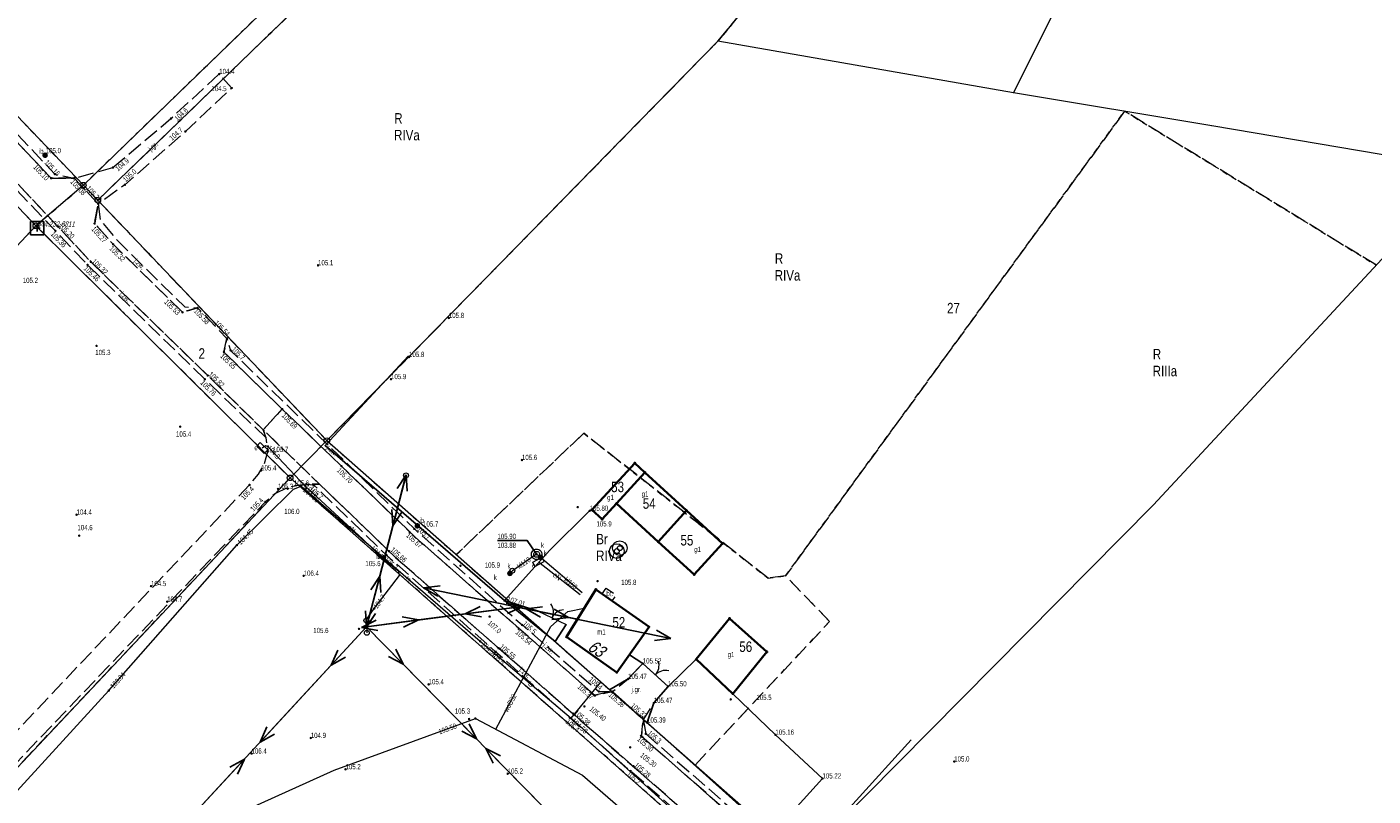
# Model space of a CAD drawing. Header units: inches. Extents: x 6497603 to 6502483, y 5925790 to 5934357.
# Tile 57 of 256: x 6499663 to 6499855, y 5927045 to 5927156. Entities that reach past the tile are written whole.
import ezdxf
from ezdxf.enums import TextEntityAlignment as Align

# ---------------------------------------------------------------- set-up
doc = ezdxf.new("R2010")
doc.units = ezdxf.units.IN
doc.header["$MEASUREMENT"] = 0
for name, pattern in [('2.25_0.75', [3, 2.25, -0.75]), ('219-1000', [0, 0]), ('egkk-1000', [3, 2.25, -0.75]), ('egug-1000', [1.5, 0.75, -0.75]), ('otob_1000', [0, 0]), ('suep_nn_1000', [0, 0]), ('supp_1000', [1.25, 0.625, -0.625])]:
    doc.linetypes.add(name, pattern=pattern)
for name, color, linetype in [('202-punkt graniczny', 7, 'Continuous'), ('203-punkt graniczny', 7, 'Continuous'), ('209-oznaczenie konturu klasyfikacyjnego', 7, 'Continuous'), ('210-oznaczenie konturu użytku gruntowego', 7, 'Continuous'), ('211-numer działki ewidencyjnej', 7, 'Continuous'), ('217-kontur klasyfikacyjny', 7, 'Continuous'), ('218-kontur użytku gruntowego', 7, 'Continuous'), ('219-działka ewidencyjna', 7, 'Continuous'), ('238-Punkt adresowy budynku', 7, 'Continuous'), ('312-budynek ewidencyjny', 7, 'Continuous'), ('312-oznaczenie budynku ewidencyjnego', 7, 'Continuous'), ('312-oznaczenie budynku ewidencyjnego-Atr117', 7, 'Continuous'), ('brama', 7, 'Continuous'), ('inna budowla', 7, 'Continuous'), ('inna budowla-Atr17', 7, 'Continuous'), ('jezdnia', 7, 'Continuous'), ('jezdnia-Atr17', 7, 'Continuous'), ('kanalizacyjne urządzenie techniczne', 7, 'Continuous'), ('kanalizacyjne urządzenie techniczne-Atr17', 7, 'Continuous'), ('komora podziemna', 7, 'Continuous'), ('obszar utwardzony', 7, 'Continuous'), ('obszar utwardzony-Atr17', 7, 'Continuous'), ('obudowa ochronna przewodu', 7, 'Continuous'), ('ogrodzenie trwałe', 7, 'Continuous'), ('pikieta naturalna', 7, 'Continuous'), ('pikieta naturalna-Atr2', 7, 'Continuous'), ('pikieta sztuczna', 7, 'Continuous'), ('pikieta sztuczna-Atr2', 7, 'Continuous'), ('przewód elektroenergetyczny niskiego napięcia', 7, 'Continuous'), ('przewód elektroenergetyczny podziemny', 7, 'Continuous'), ('przewód elektroenergetyczny podziemny-Atr1', 7, 'Continuous'), ('przewód kanalizacyjny', 7, 'Continuous'), ('przewód kanalizacyjny-Atr1', 7, 'Continuous'), ('przewód telekomunikacyjny podziemny', 7, 'Continuous'), ('przewód telekomunikacyjny podziemny-Atr1', 7, 'Continuous'), ('przewód wodociągowy', 7, 'Continuous'), ('przewód wodociągowy-Atr1', 7, 'Continuous'), ('Punkt budynku', 7, 'Continuous'), ('rzędna', 7, 'Continuous'), ('rzędna-Atr2', 7, 'Continuous'), ('rzędna-Atr3', 7, 'Continuous'), ('studnia kanalizacyjna', 7, 'Continuous'), ('studnia kanalizacyjna-Atr17', 7, 'Continuous'), ('studnia zwykła', 7, 'Continuous'), ('szafa elektroenergetyczna lub kontener', 7, 'Continuous'), ('szafa elektroenergetyczna lub kontener-Atr17', 7, 'Continuous'), ('Szczegółowa osnowa geodezyjna pozioma', 7, 'Continuous'), ('Szczegółowa osnowa geodezyjna pozioma-Atr103', 7, 'Continuous'), ('słup przewodów napowietrznych', 7, 'Continuous'), ('właz do komory lub kanału', 7, 'Continuous'), ('właz do komory lub kanału-Atr17', 7, 'Continuous')]:
    doc.layers.add(name, color=color, linetype=linetype)
doc.styles.get("Standard").update_dxf_attribs({"font": 'arial.ttf'})
doc.linetypes.add('902-1000', pattern='A,5,0,[1,ksztalty.shx,S=1,R=0,X=0,Y=0],5', length=10)

# ---------------------------------------------------------------- blocks, each defined once
blk = doc.blocks.new('203')
at = {"linetype": 'Continuous', "lineweight": 0}
h = blk.add_hatch(color=0, dxfattribs=at)
edge = h.paths.add_edge_path()
edge.add_arc((0, 0), 0.09, 0, 360)
blk = doc.blocks.new('202')
at = {"color": 0, "linetype": 'Continuous', "lineweight": 0}
blk.add_circle((0, 0), 0.4, dxfattribs=at)
blk = doc.blocks.new('PUNKTBUD')
at = {"color": 0}
blk.add_circle((0, 0), 0.09, dxfattribs=at)
blk = doc.blocks.new('OSSP')
at = {"color": 0}
for p, q in [((-0.939, 0.938), (-0.939, -0.938)), ((-0.939, 0.938), (-0.939, -0.938)), ((0.936, 0.938), (-0.939, 0.938)), ((0.936, 0.938), (-0.939, 0.938)), ((0.45, 0), (-0.45, 0)), ((0.45, 0), (-0.45, 0)), ((0, -0.45), (0, 0.45)), ((0, -0.45), (0, 0.45)), ((0.936, -0.938), (0.936, 0.938)), ((0.936, -0.938), (0.936, 0.938)), ((-0.939, -0.938), (0.936, -0.938)), ((-0.939, -0.938), (0.936, -0.938))]:
    blk.add_line(p, q, dxfattribs=at)
blk = doc.blocks.new('PW01')
at = {"linetype": 'Continuous', "lineweight": 13}
h = blk.add_hatch(color=0, dxfattribs=at)
edge = h.paths.add_edge_path()
edge.add_arc((0, 0), 0.18, 0, 360)
blk = doc.blocks.new('US18')
at = {"color": 0, "linetype": 'Continuous', "lineweight": 13}
for p, q in [((-0.75, -0.35), (-0.75, 0.35)), ((-0.75, 0.35), (0.75, 0.35)), ((0.75, -0.35), (0.75, 0.35)), ((-0.75, -0.35), (0.75, -0.35))]:
    blk.add_line(p, q, dxfattribs=at)
blk = doc.blocks.new('US25')
at = {"linetype": 'Continuous', "lineweight": 13}
h = blk.add_hatch(color=0, dxfattribs=at)
edge = h.paths.add_edge_path()
edge.add_arc((0, 0), 0.4, 0, 360)
blk = doc.blocks.new('US13')
at = {"color": 0, "linetype": 'Continuous', "lineweight": 13}
for radius in [1.05, 0.35]:
    blk.add_circle((0, 0), radius, dxfattribs=at)
blk = doc.blocks.new('US15')
at = {"color": 0, "linetype": 'Continuous', "lineweight": 13}
blk.add_circle((0, 0), 0.35, dxfattribs=at)
blk = doc.blocks.new('OK02')
at = {"color": 0, "linetype": 'Continuous', "lineweight": 0}
for centre, start, end in [((-2, 0), 0, 60), ((2, 0), 120, 180)]:
    blk.add_arc(centre, 2, start, end, dxfattribs=at)
blk = doc.blocks.new('SM05')
at = {"color": 0, "linetype": 'Continuous', "lineweight": 13}
blk.add_circle((0, 0), 0.35, dxfattribs=at)
blk = doc.blocks.new('SUEP1')
at = {"color": 0, "linetype": 'Continuous'}
for p, q in [((0, 0), (7.5, 0)), ((7.5, 0), (5.25, 0.75)), ((7.5, 0), (5.25, -0.75)), ((7.5, 0), (22.5, 0)), ((22.5, 0), (20.25, 0.75)), ((22.5, 0), (20.25, -0.75))]:
    blk.add_line(p, q, dxfattribs=at)

msp = doc.modelspace()

# ---------------------------------------------------------------- linework, layer by layer
at = {"layer": '217-kontur klasyfikacyjny', "color": 3, "linetype": 'egkk-1000', "lineweight": 18, "flags": 128}
for points in [[(6499820.51, 5927273.91), (6499672.67, 5927130.82)], [(6499761.52, 5927153.61), (6499854.94, 5927267.76)], [(6499705.49, 5927096.38), (6499761.52, 5927153.61)], [(6499819.81, 5927143.59), (6499771.23, 5927077.01)], [(6499855.88, 5927121.52), (6499819.81, 5927143.59)], [(6499672.67, 5927130.82), (6499705.49, 5927096.38)], [(6499663.8, 5927127.17), (6499619.32, 5927079.69)], [(6499700.23, 5927091.05), (6499663.8, 5927127.17)], [(6499705.49, 5927096.38), (6499724.04, 5927080.04)], [(6499742.31, 5927097.44), (6499724.04, 5927080.04)], [(6499768.72, 5927076.67), (6499742.31, 5927097.44)], [(6499622.76, 5927008.8), (6499700.23, 5927091.05)], [(6499803.07, 5927000.21), (6499700.23, 5927091.05)], [(6499724.04, 5927080.04), (6499758.27, 5927049.89)], [(6499771.23, 5927077.01), (6499768.72, 5927076.67)], [(6499777.54, 5927070.46), (6499771.23, 5927077.01)], [(6499758.27, 5927049.89), (6499777.54, 5927070.46)], [(6499758.27, 5927049.89), (6499773.66, 5927036.34)]]:
    msp.add_lwpolyline(points, dxfattribs=at)
at = {"layer": '218-kontur użytku gruntowego', "color": 3, "linetype": 'egug-1000', "lineweight": 18, "flags": 128}
for points in [[(6499670.6, 5927132.99), (6499819.85, 5927277.5)], [(6499820.51, 5927273.91), (6499672.67, 5927130.82)], [(6499854.94, 5927267.76), (6499761.52, 5927153.61)], [(6499563.49, 5927244.94), (6499670.6, 5927132.99)], [(6499663.8, 5927127.17), (6499557.76, 5927239.43)], [(6499761.52, 5927153.61), (6499705.49, 5927096.38)], [(6499771.23, 5927077.01), (6499819.81, 5927143.59)], [(6499819.81, 5927143.59), (6499855.88, 5927121.52)], [(6499663.8, 5927127.17), (6499670.6, 5927132.99)], [(6499672.67, 5927130.82), (6499705.49, 5927096.38)], [(6499619.32, 5927079.69), (6499663.8, 5927127.17)], [(6499700.23, 5927091.05), (6499663.8, 5927127.17)], [(6499700.23, 5927091.05), (6499705.49, 5927096.38)], [(6499705.49, 5927096.38), (6499724.04, 5927080.04)], [(6499724.04, 5927080.04), (6499742.31, 5927097.44)], [(6499742.31, 5927097.44), (6499768.72, 5927076.67)], [(6499622.76, 5927008.8), (6499700.23, 5927091.05)], [(6499803.07, 5927000.21), (6499700.23, 5927091.05)], [(6499724.04, 5927080.04), (6499758.27, 5927049.89)], [(6499768.72, 5927076.67), (6499771.23, 5927077.01)], [(6499777.54, 5927070.46), (6499771.23, 5927077.01)], [(6499758.27, 5927049.89), (6499777.54, 5927070.46)], [(6499758.27, 5927049.89), (6499773.66, 5927036.34)]]:
    msp.add_lwpolyline(points, dxfattribs=at)
at = {"layer": '219-działka ewidencyjna', "color": 3, "linetype": '219-1000', "lineweight": 18, "flags": 128}
for points in [[(6499819.85, 5927277.5), (6499670.6, 5927132.99)], [(6499820.51, 5927273.91), (6499672.67, 5927130.82)], [(6499854.94, 5927267.76), (6499761.52, 5927153.61)], [(6499862.91, 5927264.63), (6499803.9, 5927146.23)], [(6499563.49, 5927244.94), (6499670.6, 5927132.99)], [(6499557.76, 5927239.43), (6499663.8, 5927127.17)], [(6499761.52, 5927153.61), (6499705.49, 5927096.38)], [(6499803.9, 5927146.23), (6499761.52, 5927153.61)], [(6499832.32, 5927141.5), (6499803.9, 5927146.23)], [(6499868.72, 5927135.33), (6499832.32, 5927141.5)], [(6499868.72, 5927135.33), (6499823.91, 5927087.15)], [(6499670.6, 5927132.99), (6499663.8, 5927127.17)], [(6499670.6, 5927132.99), (6499672.67, 5927130.82)], [(6499705.49, 5927096.38), (6499672.67, 5927130.82)], [(6499619.32, 5927079.69), (6499663.8, 5927127.17)], [(6499663.8, 5927127.17), (6499700.23, 5927091.05)], [(6499705.49, 5927096.38), (6499700.23, 5927091.05)], [(6499705.49, 5927096.38), (6499773.66, 5927036.34)], [(6499622.76, 5927008.8), (6499700.23, 5927091.05)], [(6499816.86, 5926988.03), (6499700.23, 5927091.05)], [(6499823.91, 5927087.15), (6499773.66, 5927036.34)]]:
    msp.add_lwpolyline(points, dxfattribs=at)
at = {"layer": '312-budynek ewidencyjny', "color": 7, "linetype": 'Continuous', "lineweight": 35, "flags": 128}
for points in [[(6499743.45, 5927086.46), (6499749.61, 5927093.17)], [(6499749.61, 5927093.17), (6499751.08, 5927091.82)], [(6499751.08, 5927091.82), (6499746.99, 5927087.35)], [(6499746.99, 5927087.35), (6499751.08, 5927091.82)], [(6499751.08, 5927091.82), (6499757.05, 5927086.35)], [(6499744.93, 5927085.11), (6499743.45, 5927086.46)], [(6499746.99, 5927087.35), (6499744.93, 5927085.11)], [(6499752.97, 5927081.89), (6499746.99, 5927087.35)], [(6499757.05, 5927086.35), (6499752.97, 5927081.89)], [(6499752.97, 5927081.89), (6499757.05, 5927086.35)], [(6499757.05, 5927086.35), (6499762.2, 5927081.64)], [(6499758.12, 5927077.17), (6499752.97, 5927081.89)], [(6499762.2, 5927081.64), (6499758.12, 5927077.17)], [(6499739.84, 5927068.24), (6499744.05, 5927075.06)], [(6499744.05, 5927075.06), (6499751.66, 5927069.69)], [(6499751.66, 5927069.69), (6499747.05, 5927063.15)], [(6499758.43, 5927065.04), (6499763.2, 5927070.9)], [(6499763.2, 5927070.9), (6499768.55, 5927066.1)], [(6499747.05, 5927063.15), (6499739.84, 5927068.24)], [(6499768.55, 5927066.1), (6499763.66, 5927060.1)], [(6499763.66, 5927060.1), (6499758.43, 5927065.04)]]:
    msp.add_lwpolyline(points, dxfattribs=at)
at = {"layer": 'brama', "color": 7, "linetype": 'otob_1000', "lineweight": 18, "flags": 128}
for points in [[(6499735.75, 5927071.92), (6499739.79, 5927070.04)], [(6499750.77, 5927064.44), (6499754.38, 5927061.16)]]:
    msp.add_lwpolyline(points, dxfattribs=at)
at = {"layer": 'jezdnia', "color": 7, "linetype": '2.25_0.75', "lineweight": 18, "flags": 128}
for points in [[(6499669.3, 5927133.99), (6499665.99, 5927133.98), (6499653.09, 5927147.62), (6499648.74, 5927153.67), (6499630.64, 5927172.57), (6499625.29, 5927176.86), (6499554.92, 5927251.5), (6499555.28, 5927256.11), (6499551.47, 5927259.92), (6499547.23, 5927259.47), (6499451.53, 5927360.44), (6499382.05, 5927434.22), (6499377.11, 5927440.56), (6499359.19, 5927459.19), (6499351.54, 5927465.57), (6499314.48, 5927503.64), (6499315.13, 5927508.87), (6499312.11, 5927512.66), (6499306.67, 5927511.57), (6499301.99, 5927516.24), (6499273.13, 5927543.01), (6499247.64, 5927566.21), (6499248.08, 5927566.78), (6499273.57, 5927543.48), (6499302.44, 5927516.72), (6499307.05, 5927512.18), (6499312.11, 5927513.28), (6499315.58, 5927509.14), (6499315.28, 5927504.25), (6499352.32, 5927466), (6499359.88, 5927459.61), (6499377.62, 5927441.09), (6499382.64, 5927434.26), (6499452.16, 5927360.98), (6499547.6, 5927260.13), (6499551.73, 5927260.46), (6499555.73, 5927256.66), (6499555.43, 5927251.73), (6499625.8, 5927177.46), (6499631.08, 5927173.11), (6499649.13, 5927154.27), (6499653.7, 5927148.16), (6499666.53, 5927134.57)], [(6499699.11, 5927100.89), (6499696.37, 5927097.93), (6499688.42, 5927105.71), (6499671.68, 5927121.99), (6499666.96, 5927127.07), (6499650.7, 5927144.25), (6499622.52, 5927173.99), (6499547.32, 5927253.56), (6499543.15, 5927253.18), (6499539.34, 5927256.99), (6499540.53, 5927260.72), (6499449.2, 5927357.08), (6499375.02, 5927435.89), (6499348.92, 5927462.52), (6499310.47, 5927502.04), (6499305.75, 5927502.84), (6499298.78, 5927509.36), (6499299.1, 5927513.43), (6499270.66, 5927539.76), (6499244.93, 5927563.3), (6499246.27, 5927564.73), (6499247.64, 5927566.21), (6499273.13, 5927543.01), (6499301.99, 5927516.24), (6499306.67, 5927511.57), (6499312.11, 5927512.66), (6499315.13, 5927508.87), (6499314.48, 5927503.64), (6499351.54, 5927465.57), (6499359.19, 5927459.19), (6499377.11, 5927440.56), (6499382.05, 5927434.22), (6499451.53, 5927360.44), (6499547.23, 5927259.47), (6499551.47, 5927259.92), (6499555.28, 5927256.11), (6499554.92, 5927251.5), (6499625.29, 5927176.86), (6499630.64, 5927172.57), (6499648.74, 5927153.67), (6499653.09, 5927147.62), (6499665.99, 5927133.98), (6499669.3, 5927133.99), (6499672.73, 5927130.31), (6499672.21, 5927127.49), (6499674.87, 5927124.51), (6499684.81, 5927114.76), (6499686.96, 5927115.41), (6499691.18, 5927111.02), (6499690.75, 5927109.07)], [(6499688.01, 5927105.18), (6499671.2, 5927121.57), (6499666.59, 5927126.45), (6499622.29, 5927173.19), (6499546.93, 5927252.85), (6499542.94, 5927252.54), (6499538.75, 5927256.73), (6499539.47, 5927260.5), (6499448.66, 5927356.52), (6499374.53, 5927435.36), (6499348.43, 5927461.94), (6499309.99, 5927501.59), (6499305.76, 5927502.3), (6499298.18, 5927509.42), (6499298.4, 5927513.02), (6499270.29, 5927539.18), (6499244.47, 5927562.65), (6499244.93, 5927563.3), (6499270.66, 5927539.76), (6499299.1, 5927513.43), (6499298.78, 5927509.36), (6499305.75, 5927502.84), (6499310.47, 5927502.04), (6499348.92, 5927462.52), (6499375.02, 5927435.89), (6499449.2, 5927357.08), (6499540.53, 5927260.72), (6499539.34, 5927256.99), (6499543.15, 5927253.18), (6499547.32, 5927253.56), (6499622.52, 5927173.99), (6499650.7, 5927144.25), (6499666.96, 5927127.07), (6499671.68, 5927121.99), (6499688.42, 5927105.71), (6499696.37, 5927097.93), (6499696.81, 5927096.76)], [(6499674.83, 5927135.51), (6499683.16, 5927142.54), (6499690.07, 5927148.91), (6499691.86, 5927146.9), (6499685.23, 5927140.68), (6499676.56, 5927133.05), (6499672.73, 5927130.31), (6499669.3, 5927133.99)], [(6499672.73, 5927130.31), (6499673.02, 5927127.98), (6499675.52, 5927125), (6499685.13, 5927115.57), (6499686.96, 5927115.41), (6499684.81, 5927114.76), (6499674.87, 5927124.51), (6499672.21, 5927127.49)], [(6499690.75, 5927109.07), (6499691.18, 5927111.02), (6499691.7, 5927109.31), (6499718.03, 5927083.73), (6499733.48, 5927069.96), (6499744.46, 5927060.44), (6499746.42, 5927060.42), (6499743.88, 5927059.9), (6499718.16, 5927082.54), (6499707.59, 5927092.72), (6499699.11, 5927100.89)], [(6499696.37, 5927097.93), (6499699.11, 5927100.89), (6499707.59, 5927092.72), (6499718.16, 5927082.54), (6499743.88, 5927059.9), (6499746.42, 5927060.42), (6499750.85, 5927056.45), (6499750.56, 5927054.04), (6499765.59, 5927040.83), (6499772.53, 5927034.67), (6499793.54, 5927016.13), (6499795.27, 5927016.53), (6499798.85, 5927013.02), (6499798.44, 5927011.55), (6499809.05, 5927001.22), (6499816, 5926994.41), (6499818.76, 5926991.66), (6499832.64, 5926978.03), (6499837.94, 5926972.92), (6499846.75, 5926964.13), (6499853.26, 5926957.44), (6499858.4, 5926952.16), (6499864.56, 5926945.83), (6499874.4, 5926935.7), (6499901, 5926907.21), (6499908.28, 5926899.39), (6499913.4, 5926893.8), (6499927.34, 5926878.2), (6499953.52, 5926849.7), (6499980.32, 5926820.31), (6499988.89, 5926811.03), (6499994.78, 5926804.65), (6500006.89, 5926791.45), (6500033.54, 5926762.34), (6500047.08, 5926747.49), (6500053.02, 5926741.14), (6500059.07, 5926734.43), (6500057.54, 5926732.97), (6500056.17, 5926731.62), (6500030.53, 5926759.7), (6500003.76, 5926788.93), (6499992.03, 5926801.54), (6499986.19, 5926807.95), (6499977.4, 5926817.56), (6499950.45, 5926847.02), (6499924.38, 5926875.53), (6499916.38, 5926884.39), (6499906.44, 5926895.26), (6499898.16, 5926904.4), (6499871.43, 5926933.04), (6499843.92, 5926961.34), (6499816.07, 5926988.71), (6499792.62, 5927011.49), (6499769.5, 5927031.99), (6499767.32, 5927031.91), (6499762.94, 5927036.26), (6499762.83, 5927037.91), (6499747.76, 5927051.12), (6499741.06, 5927056.98), (6499715.35, 5927079.63), (6499704.45, 5927090.13)], [(6499594.03, 5926968.7), (6499608.23, 5926993.94), (6499613.41, 5927002.04), (6499621.69, 5927012.54), (6499628.91, 5927020.73), (6499658.69, 5927052.27), (6499694.42, 5927090.04), (6499695.69, 5927091.56), (6499696.52, 5927093.01), (6499697.02, 5927094.8), (6499696.81, 5927096.76), (6499696.37, 5927097.93), (6499704.45, 5927090.13), (6499702.54, 5927090.13), (6499699.95, 5927089.7), (6499698.13, 5927088.81), (6499696.7, 5927087.61), (6499661, 5927050.2), (6499630.74, 5927018.76), (6499623.79, 5927010.65), (6499615.99, 5927000.19), (6499611.02, 5926992.4), (6499596.89, 5926966.68), (6499595.17, 5926963.14), (6499590.87, 5926956.04), (6499575.19, 5926930.08), (6499557.91, 5926897.66), (6499540.5, 5926864.11), (6499522.86, 5926829.88), (6499504.38, 5926794.53), (6499497.13, 5926781.9), (6499486.68, 5926762.57), (6499470.04, 5926728.71), (6499451.61, 5926693.91), (6499434.24, 5926660.55), (6499433.39, 5926658.93), (6499431.73, 5926655.84), (6499416.3, 5926625.21), (6499397.09, 5926589.53), (6499378.41, 5926553.68), (6499360.52, 5926518.54), (6499343.42, 5926486.51), (6499324.35, 5926453.27), (6499305.79, 5926421.82), (6499289.18, 5926391.25), (6499285.67, 5926384.56), (6499285.25, 5926381.1), (6499285.74, 5926379.01), (6499286.56, 5926377.39), (6499288.53, 5926375.93), (6499289.57, 5926374.85), (6499272.96, 5926374.41), (6499273.92, 5926374.76), (6499276.08, 5926375.76), (6499277.62, 5926377.1), (6499278.75, 5926378.57), (6499282.19, 5926385.71), (6499303.36, 5926423.18), (6499322, 5926454.56), (6499322.53, 5926455.52), (6499326.43, 5926462.52), (6499337.21, 5926481.97), (6499339.91, 5926486.81), (6499340.48, 5926487.84), (6499346.96, 5926500.28), (6499350.25, 5926506.59), (6499357.34, 5926520.19), (6499365.04, 5926534.01), (6499367.84, 5926539.94), (6499375.48, 5926555.45), (6499394.05, 5926591.24), (6499407.27, 5926615.69), (6499411.12, 5926622.8), (6499413.34, 5926626.91), (6499431.25, 5926661.81), (6499448.95, 5926695.56), (6499466.94, 5926730.26), (6499483.97, 5926764.32), (6499493.97, 5926782.93), (6499502.02, 5926796.26), (6499505.18, 5926802.4), (6499507.13, 5926806.18), (6499519.9, 5926831), (6499536.73, 5926863.66), (6499537.71, 5926865.65), (6499541.71, 5926873.24), (6499555.39, 5926899.21), (6499563.48, 5926914.1), (6499567.48, 5926921.45), (6499572.99, 5926931.59)], [(6499762.17, 5927037.48), (6499749.02, 5927049.03), (6499740.32, 5927056.65), (6499729.68, 5927066.13), (6499714.06, 5927079.95), (6499703.68, 5927089.97), (6499702.54, 5927090.13), (6499704.45, 5927090.13), (6499715.35, 5927079.63), (6499741.06, 5927056.98), (6499747.76, 5927051.12), (6499762.83, 5927037.91), (6499762.94, 5927036.26)], [(6499748.67, 5927062.23), (6499750.77, 5927064.44), (6499754.38, 5927061.16), (6499752.34, 5927058.78), (6499750.85, 5927056.45), (6499746.42, 5927060.42)], [(6499751.19, 5927054.37), (6499774.46, 5927034), (6499793.79, 5927016.92), (6499795.27, 5927016.53), (6499793.54, 5927016.13), (6499772.53, 5927034.67), (6499765.59, 5927040.83), (6499750.56, 5927054.04), (6499750.85, 5927056.45)]]:
    msp.add_lwpolyline(points, close=True, dxfattribs=at)
at = {"layer": 'komora podziemna', "color": 34, "linetype": 'Continuous', "lineweight": 18, "flags": 128}
msp.add_lwpolyline([(6499735, 5927079.58), (6499734.9, 5927079.71), (6499734.84, 5927079.85), (6499734.8, 5927080.01), (6499734.8, 5927080.16), (6499734.84, 5927080.32), (6499734.9, 5927080.46), (6499734.99, 5927080.59), (6499735.11, 5927080.69), (6499735.24, 5927080.77), (6499735.39, 5927080.82), (6499735.55, 5927080.84), (6499735.7, 5927080.82), (6499735.85, 5927080.78), (6499735.99, 5927080.7), (6499736.1, 5927080.6), (6499736.2, 5927080.47), (6499736.26, 5927080.33), (6499736.3, 5927080.17), (6499736.3, 5927080.02), (6499736.26, 5927079.86), (6499736.2, 5927079.72), (6499736.11, 5927079.59), (6499735.99, 5927079.49), (6499735.86, 5927079.41), (6499735.71, 5927079.36), (6499735.55, 5927079.34), (6499735.4, 5927079.36), (6499735.25, 5927079.4), (6499735.11, 5927079.48)], close=True, dxfattribs=at)
at = {"layer": 'obszar utwardzony', "color": 7, "linetype": '2.25_0.75', "lineweight": 18, "flags": 128}
msp.add_lwpolyline([(6499744.96, 5927074.42), (6499745.54, 5927075.23), (6499746.93, 5927074.25), (6499746.35, 5927073.44)], close=True, dxfattribs=at)
at = {"layer": 'obudowa ochronna przewodu', "color": 7, "linetype": 'Continuous', "lineweight": 25, "flags": 128}
for points in [[(6499702.43, 5927089.79), (6499697.05, 5927095.54)], [(6499713.3, 5927079.63), (6499713.99, 5927079.05)]]:
    msp.add_lwpolyline(points, dxfattribs=at)
at = {"layer": 'ogrodzenie trwałe', "color": 7, "linetype": '902-1000', "lineweight": 25, "flags": 128}
for points in [[(6499717.18, 5927108.53), (6499705.25, 5927095.67), (6499730.94, 5927073.46)], [(6499743.15, 5927086.32), (6499737.45, 5927080.66), (6499730.94, 5927073.46), (6499738.2, 5927067.6), (6499746.01, 5927060.65), (6499748.67, 5927062.23), (6499750.77, 5927064.44)], [(6499735.75, 5927071.92), (6499730.94, 5927073.46)], [(6499739.79, 5927070.04), (6499738.2, 5927067.6)], [(6499750.77, 5927064.44), (6499748.84, 5927065.7)], [(6499758.43, 5927065.04), (6499754.38, 5927061.16), (6499752.34, 5927058.78), (6499751.38, 5927055.97), (6499769.25, 5927039.94), (6499776.52, 5927047.96), (6499769.77, 5927054.23), (6499763.66, 5927060.1)], [(6499769.25, 5927039.94), (6499773.47, 5927036.1), (6499789.23, 5927053.5)]]:
    msp.add_lwpolyline(points, dxfattribs=at)
at = {"layer": 'przewód elektroenergetyczny niskiego napięcia', "color": 1, "linetype": 'suep_nn_1000', "lineweight": 18, "flags": 128}
for points in [[(6499716.83, 5927091.41), (6499711.19, 5927069.71)], [(6499711.19, 5927069.71), (6499732.76, 5927072.53)], [(6499732.76, 5927072.53), (6499741.4, 5927070.77)], [(6499678.41, 5927034.21), (6499711.19, 5927069.71)], [(6499711.19, 5927069.71), (6499678.41, 5927034.21)], [(6499711.19, 5927069.71), (6499744.04, 5927036.2)]]:
    msp.add_lwpolyline(points, dxfattribs=at)
at = {"layer": 'przewód elektroenergetyczny podziemny', "color": 1, "linetype": 'Continuous', "lineweight": 18, "flags": 128}
for points in [[(6499711.15, 5927070.59), (6499711.19, 5927070.76), (6499712.29, 5927072.32), (6499715.89, 5927077.04), (6499715.79, 5927077.63), (6499713.99, 5927079.05), (6499713.3, 5927079.63), (6499712.2, 5927080.76), (6499710.67, 5927082.24), (6499707.28, 5927085.36), (6499703.99, 5927088.37), (6499702.43, 5927089.79), (6499697.05, 5927095.54), (6499696.68, 5927095.63), (6499696.24, 5927095.32)], [(6499735.82, 5927079.01), (6499741.78, 5927074.35)]]:
    msp.add_lwpolyline(points, dxfattribs=at)
at = {"layer": 'przewód kanalizacyjny', "color": 34, "linetype": 'Continuous', "lineweight": 18, "flags": 128}
for points in [[(6499735.55, 5927080.09), (6499732.08, 5927077.74), (6499731.72, 5927077.35)], [(6499742.08, 5927074.57), (6499736.13, 5927079.65), (6499735.55, 5927080.09)]]:
    msp.add_lwpolyline(points, dxfattribs=at)
at = {"layer": 'przewód telekomunikacyjny podziemny', "color": 30, "linetype": 'Continuous', "lineweight": 18, "flags": 128}
for points in [[(6499584.93, 5926946.13), (6499603.22, 5926976.96), (6499619.25, 5926999.91), (6499643.3, 5927026.76), (6499674.24, 5927060.55), (6499692.6, 5927081.4), (6499700.73, 5927089.41), (6499701.79, 5927089.85), (6499727.46, 5927067.62), (6499740.5, 5927056.6), (6499744.77, 5927061.75)], [(6499740.5, 5927056.6), (6499758.03, 5927040.73), (6499788.1, 5927014.16), (6499813.42, 5926991.39), (6499817.26, 5926988), (6499826.37, 5926978.31), (6499848.19, 5926955.59), (6499871.45, 5926930.89), (6499895.24, 5926905.27), (6499915.01, 5926883.62), (6499914.7, 5926883.38)]]:
    msp.add_lwpolyline(points, dxfattribs=at)
at = {"layer": 'przewód wodociągowy', "color": 5, "linetype": 'Continuous', "lineweight": 18, "flags": 128}
for points in [[(6499729.73, 5927055.01), (6499737.59, 5927069.72), (6499740.03, 5927071.91), (6499742.38, 5927072.35)], [(6499646.22, 5927020.61), (6499677.68, 5927036.09), (6499706.55, 5927049.13), (6499726.79, 5927056.56), (6499742.13, 5927048.46), (6499776.23, 5927018.8), (6499803.9, 5926996.46), (6499832.24, 5926968.38), (6499846.76, 5926954.37), (6499862.58, 5926937.44), (6499886.5, 5926911.32), (6499908.78, 5926882.29), (6499928.76, 5926859.78), (6499961.87, 5926822.9), (6499997.11, 5926786.73), (6500025.9, 5926755.99), (6500048.68, 5926732.82)]]:
    msp.add_lwpolyline(points, dxfattribs=at)
at = {"layer": 'rzędna-Atr2', "color": 7, "flags": 128}
msp.add_lwpolyline([(6499735.55, 5927080.09), (6499734.21, 5927082.05), (6499729.935, 5927082.05)], dxfattribs=at)
at = {"layer": 'słup przewodów napowietrznych', "color": 7, "linetype": 'supp_1000', "lineweight": 18, "flags": 128}
msp.add_lwpolyline([(6499711.15, 5927070.59), (6499711.23, 5927068.83)], dxfattribs=at)
at = {"layer": 'właz do komory lub kanału', "color": 7, "linetype": 'Continuous', "lineweight": 18, "flags": 128}
msp.add_lwpolyline([(6499735.24, 5927079.8), (6499735.18, 5927079.88), (6499735.15, 5927079.96), (6499735.13, 5927080.04), (6499735.13, 5927080.13), (6499735.14, 5927080.22), (6499735.18, 5927080.3), (6499735.23, 5927080.37), (6499735.3, 5927080.43), (6499735.37, 5927080.48), (6499735.46, 5927080.51), (6499735.55, 5927080.51), (6499735.64, 5927080.51), (6499735.72, 5927080.48), (6499735.8, 5927080.44), (6499735.86, 5927080.38), (6499735.92, 5927080.3), (6499735.95, 5927080.22), (6499735.97, 5927080.14), (6499735.97, 5927080.05), (6499735.96, 5927079.96), (6499735.92, 5927079.88), (6499735.87, 5927079.81), (6499735.8, 5927079.75), (6499735.73, 5927079.7), (6499735.64, 5927079.67), (6499735.55, 5927079.67), (6499735.46, 5927079.67), (6499735.38, 5927079.7), (6499735.3, 5927079.74)], close=True, dxfattribs=at)

# ---------------------------------------------------------------- block references
at = {"layer": '202-punkt graniczny', "color": 7, "linetype": 'Continuous', "lineweight": 18}
for p in [(6499670.6, 5927132.99), (6499672.67, 5927130.82), (6499663.8, 5927127.17), (6499705.49, 5927096.38), (6499700.23, 5927091.05)]:
    msp.add_blockref('202', p, dxfattribs=at)
at = {"layer": '203-punkt graniczny', "color": 3, "linetype": 'Continuous', "lineweight": 18}
for p in [(6499761.52, 5927153.61), (6499803.9, 5927146.23), (6499832.32, 5927141.5), (6499823.91, 5927087.15)]:
    msp.add_blockref('203', p, dxfattribs=at)
at = {"layer": 'brama', "color": 7, "linetype": 'Continuous', "lineweight": 18}
for p, rotation in [((6499737.77, 5927070.98), 335.045), ((6499752.575, 5927062.8), 317.742)]:
    msp.add_blockref('OK02', p, dxfattribs=dict(at, rotation=rotation))
at = {"layer": 'inna budowla', "color": 7, "linetype": 'Continuous', "lineweight": 18}
for p in [(6499665.12, 5927137.28), (6499718.46, 5927084.17), (6499713.6, 5927079.58)]:
    msp.add_blockref('US25', p, dxfattribs=at)
at = {"layer": 'kanalizacyjne urządzenie techniczne', "color": 34, "linetype": 'Continuous', "lineweight": 18}
for p in [(6499736.13, 5927079.65), (6499731.72, 5927077.35)]:
    msp.add_blockref('US25', p, dxfattribs=at)
at = {"layer": 'pikieta naturalna', "color": 7, "linetype": 'Continuous', "lineweight": 13}
for p in [(6499690.07, 5927148.91), (6499691.86, 5927146.9), (6499683.16, 5927142.54), (6499685.23, 5927140.68), (6499665.12, 5927137.28), (6499674.83, 5927135.51), (6499676.56, 5927133.05), (6499704.23, 5927121.5), (6499722.98, 5927113.95), (6499672.49, 5927109.96), (6499691.7, 5927109.31), (6499717.27, 5927108.36), (6499714.69, 5927105.19), (6499684.47, 5927098.38), (6499697.02, 5927094.8), (6499696.08, 5927092.1), (6499733.45, 5927093.6), (6499702.54, 5927090.13), (6499694.42, 5927090.04), (6499698.5, 5927089.46), (6499699.88, 5927089.49), (6499703.68, 5927089.97), (6499696.7, 5927087.61), (6499741.44, 5927086.85), (6499669.63, 5927085.76), (6499670, 5927082.76), (6499718.03, 5927083.72), (6499718.46, 5927084.17), (6499713.6, 5927079.58), (6499714.06, 5927079.95), (6499702.17, 5927077.01), (6499724.64, 5927078.45), (6499680.3, 5927075.53), (6499744.28, 5927076.24), (6499682.61, 5927073.3), (6499728.82, 5927071.16), (6499710.1, 5927069.4), (6499733.48, 5927069.96), (6499729.68, 5927066.13), (6499720.08, 5927061.45), (6499744.46, 5927060.44), (6499763.37, 5927059.3), (6499725.87, 5927056.48), (6499740.32, 5927056.65), (6499703.19, 5927053.76), (6499751.19, 5927054.37), (6499694.7, 5927051.53), (6499795.39, 5927050.39), (6499708.17, 5927049.28), (6499731.41, 5927048.65), (6499749.02, 5927049.03)]:
    msp.add_blockref('PW01', p, dxfattribs=at)
at = {"layer": 'pikieta sztuczna', "color": 7, "linetype": 'Continuous', "lineweight": 13}
for p in [(6499666.53, 5927134.57), (6499665.99, 5927133.98), (6499669.3, 5927133.99), (6499672.73, 5927130.31), (6499666.96, 5927127.07), (6499672.21, 5927127.49), (6499666.59, 5927126.45), (6499674.87, 5927124.51), (6499671.2, 5927121.57), (6499671.68, 5927121.99), (6499686.96, 5927115.41), (6499684.81, 5927114.76), (6499691.18, 5927111.02), (6499690.75, 5927109.07), (6499688.42, 5927105.71), (6499688.01, 5927105.18), (6499699.11, 5927100.89), (6499707.59, 5927092.72), (6499743.15, 5927086.32), (6499717.37, 5927083.24), (6499714.4, 5927080.53), (6499730.94, 5927073.46), (6499732.99, 5927069.42), (6499730.09, 5927066.63), (6499750.77, 5927064.44), (6499748.67, 5927062.23), (6499754.38, 5927061.16), (6499743.91, 5927059.84), (6499746.34, 5927060.43), (6499742.4, 5927058.29), (6499752.34, 5927058.78), (6499740.77, 5927057.26), (6499750.79, 5927056.52), (6499751.38, 5927055.97), (6499750.51, 5927054.08), (6499769.77, 5927054.23), (6499748.96, 5927052.42), (6499749.42, 5927049.72), (6499776.52, 5927047.96)]:
    msp.add_blockref('PW01', p, dxfattribs=at)
at = {"layer": 'przewód elektroenergetyczny niskiego napięcia', "color": 1, "linetype": 'Continuous', "lineweight": 18}
for p, rotation in [((6499716.83, 5927091.41), 255.431), ((6499711.19, 5927069.71), 75.431), ((6499741.4, 5927070.77), 168.486), ((6499732.76, 5927072.53), 187.4479999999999), ((6499711.19, 5927069.71), 7.448), ((6499732.76, 5927072.53), 348.486), ((6499711.19, 5927069.71), 227.2809999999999), ((6499711.19, 5927069.71), 314.4299999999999), ((6499744.04, 5927036.2), 134.43), ((6499678.41, 5927034.21), 47.28100000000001)]:
    msp.add_blockref('SUEP1', p, dxfattribs=dict(at, rotation=rotation))
at = {"layer": 'Punkt budynku', "color": 5, "linetype": 'Continuous', "lineweight": 13}
for p in [(6499749.61, 5927093.17), (6499751.08, 5927091.82), (6499743.45, 5927086.46), (6499746.99, 5927087.35), (6499757.05, 5927086.35), (6499744.93, 5927085.11), (6499752.97, 5927081.89), (6499762.2, 5927081.64), (6499758.12, 5927077.17), (6499744.05, 5927075.06), (6499763.2, 5927070.9), (6499751.66, 5927069.69), (6499739.84, 5927068.24), (6499768.55, 5927066.1), (6499758.43, 5927065.04), (6499747.05, 5927063.15), (6499763.66, 5927060.1)]:
    msp.add_blockref('PUNKTBUD', p, dxfattribs=at)
at = {"layer": 'rzędna', "color": 1, "linetype": 'Continuous', "lineweight": 18}
for p in [(6499697.05, 5927095.54), (6499702.43, 5927089.79), (6499713.3, 5927079.63), (6499712.29, 5927072.32)]:
    msp.add_blockref('PW01', p, dxfattribs=at)
at = {"layer": 'rzędna', "color": 30, "linetype": 'Continuous', "lineweight": 18}
for p in [(6499701.79, 5927089.85), (6499692.6, 5927081.4), (6499727.46, 5927067.62), (6499674.24, 5927060.55), (6499740.5, 5927056.6)]:
    msp.add_blockref('PW01', p, dxfattribs=at)
at = {"layer": 'rzędna', "color": 34, "linetype": 'Continuous', "lineweight": 18}
msp.add_blockref('PW01', (6499735.55, 5927080.09), dxfattribs=at)
at = {"layer": 'rzędna', "color": 5, "linetype": 'Continuous', "lineweight": 18}
msp.add_blockref('PW01', (6499726.79, 5927056.56), dxfattribs=at)
at = {"layer": 'studnia kanalizacyjna', "color": 34, "linetype": 'Continuous', "lineweight": 18}
msp.add_blockref('US15', (6499732.08, 5927077.74), dxfattribs=at)
at = {"layer": 'studnia zwykła', "color": 5, "linetype": 'Continuous', "lineweight": 18}
for p in [(6499747.04, 5927080.55), (6499747.47, 5927080.97)]:
    msp.add_blockref('US13', p, dxfattribs=at)
at = {"layer": 'szafa elektroenergetyczna lub kontener', "color": 1, "linetype": 'Continuous', "lineweight": 18}
for p, rotation in [((6499696.24, 5927095.32), 315), ((6499735.82, 5927079.01), 27.552)]:
    msp.add_blockref('US18', p, dxfattribs=dict(at, rotation=rotation))
at = {"layer": 'Szczegółowa osnowa geodezyjna pozioma', "color": 7, "linetype": 'Continuous', "lineweight": 13}
msp.add_blockref('OSSP', (6499663.98, 5927126.82), dxfattribs=at)
at = {"layer": 'słup przewodów napowietrznych', "color": 7, "linetype": 'Continuous', "lineweight": 18}
for name, p in [('US15', (6499716.83, 5927091.41)), ('US15', (6499732.76, 5927072.53)), ('SM05', (6499711.15, 5927070.59)), ('SM05', (6499711.23, 5927068.83))]:
    msp.add_blockref(name, p, dxfattribs=at)

# ---------------------------------------------------------------- texts
at = {"layer": '209-oznaczenie konturu klasyfikacyjnego', "color": 3, "linetype": 'Continuous', "lineweight": 18, "width": 0.79}
for s, p in [('RIVa', (6499715.13, 5927140.91)), ('RIVa', (6499769.67, 5927120.82)), ('RIIIa', (6499823.83, 5927107.11)), ('RIVa', (6499744.08, 5927080.62))]:
    msp.add_text(s, height=1.5, dxfattribs=at).set_placement(p, align=Align.TOP_LEFT)
at = {"layer": '210-oznaczenie konturu użytku gruntowego', "color": 3, "linetype": 'Continuous', "lineweight": 18, "width": 0.79}
for s, p in [('R', (6499715.15, 5927141.81)), ('R', (6499769.69, 5927121.72)), ('R', (6499823.85, 5927108.01)), ('Br', (6499744.09, 5927081.52))]:
    msp.add_text(s, height=1.5, dxfattribs=at).set_placement(p)
at = {"layer": '211-numer działki ewidencyjnej', "color": 3, "linetype": 'Continuous', "lineweight": 18, "width": 0.79}
for s, p in [('27', (6499794.36, 5927116.12)), ('2', (6499687.11, 5927109.62))]:
    msp.add_text(s, height=1.5, dxfattribs=at).set_placement(p, align=Align.TOP_LEFT)
at = {"layer": '238-Punkt adresowy budynku', "color": 7, "linetype": 'Continuous', "lineweight": 18, "oblique": 15, "width": 0.79}
msp.add_text('63', height=1.8, rotation=325.623, dxfattribs=at).set_placement((6499743.65, 5927065.84), align=Align.CENTER)
at = {"layer": '312-oznaczenie budynku ewidencyjnego', "color": 7, "linetype": 'Continuous', "lineweight": 18, "width": 0.79}
for s, p in [('53', (6499746.24, 5927088.99)), ('54', (6499750.76, 5927086.61)), ('55', (6499756.17, 5927081.35)), ('52', (6499746.41, 5927069.59)), ('56', (6499764.6, 5927066.1))]:
    msp.add_text(s, height=1.5, dxfattribs=at).set_placement(p)
at = {"layer": '312-oznaczenie budynku ewidencyjnego-Atr117', "color": 7, "width": 0.667}
for s, p in [('g1', (6499746.14, 5927088.24)), ('g1', (6499751.09, 5927088.74)), ('g1', (6499758.62, 5927080.8)), ('m1', (6499744.85, 5927068.97)), ('g1', (6499763.41, 5927065.73))]:
    msp.add_text(s, height=0.75, dxfattribs=at).set_placement(p, align=Align.MIDDLE_CENTER)
at = {"layer": 'inna budowla-Atr17', "color": 7, "width": 0.667}
for p in [(6499664.22, 5927137.48), (6499718.76, 5927084.58), (6499712.57, 5927079.41)]:
    msp.add_text('ib', height=0.75, dxfattribs=at).set_placement(p)
at = {"layer": 'jezdnia-Atr17', "color": 7, "width": 0.667}
for s, rotation, p in [('j.gr.', 41.349, (6499680.3, 5927137.81)), ('j.zw.', 315.552, (6499677.77, 5927122.04)), ('j.zw.', 315.798, (6499675.73, 5927117.33)), ('j.zw.', 315.827, (6499705.4, 5927095.27)), ('j.zw.', 319.073, (6499736.38, 5927066.92)), ('j.zw.', 318.738, (6499733, 5927063.42))]:
    msp.add_text(s, height=0.75, rotation=rotation, dxfattribs=at).set_placement(p)
msp.add_text('j.gr.', height=0.75, dxfattribs=at).set_placement((6499749.15, 5927060.35))
at = {"layer": 'kanalizacyjne urządzenie techniczne-Atr17', "color": 34, "width": 0.667}
for p in [(6499736.55, 5927079.88), (6499729.41, 5927076.42)]:
    msp.add_text('k', height=0.75, dxfattribs=at).set_placement(p)
at = {"layer": 'obszar utwardzony-Atr17', "color": 7, "width": 0.667}
msp.add_text('bt.', height=0.75, dxfattribs=at).set_placement((6499745.55, 5927074.09))
at = {"layer": 'pikieta naturalna-Atr2', "color": 7, "width": 0.667}
for s, p in [('104.4', (6499690.07, 5927148.91)), ('104.5', (6499688.94, 5927146.46)), ('105.1', (6499704.23, 5927121.5)), ('105.2', (6499661.92, 5927118.97)), ('105.8', (6499722.98, 5927113.95)), ('105.3', (6499672.31, 5927108.64)), ('105.8', (6499717.27, 5927108.36)), ('105.9', (6499714.69, 5927105.19)), ('105.4', (6499683.88, 5927096.95)), ('105.7', (6499697.78, 5927094.75)), ('105.6', (6499733.45, 5927093.6)), ('105.4', (6499696.08, 5927092.1)), ('105.6', (6499700.78, 5927089.92)), ('105.3', (6499698.5, 5927089.46)), ('104.4', (6499669.63, 5927085.76)), ('106.0', (6499699.39, 5927085.86)), ('105.9', (6499744.13, 5927084.08)), ('104.6', (6499669.75, 5927083.54)), ('105.9', (6499728.12, 5927078.17)), ('106.4', (6499702.17, 5927077.01)), ('104.5', (6499680.3, 5927075.53)), ('105.8', (6499747.67, 5927075.7)), ('104.7', (6499682.61, 5927073.3)), ('105.6', (6499703.55, 5927068.8)), ('105.4', (6499720.08, 5927061.45)), ('105.5', (6499767.04, 5927059.2)), ('105.3', (6499723.83, 5927057.25)), ('104.9', (6499703.19, 5927053.76)), ('106.4', (6499694.7, 5927051.53)), ('105.2', (6499708.17, 5927049.28)), ('105.0', (6499795.39, 5927050.39)), ('105.2', (6499731.41, 5927048.65))]:
    msp.add_text(s, height=0.75, dxfattribs=at).set_placement(p)
for s, rotation, p in [('104.6', 42.672, (6499684.08, 5927142.12)), ('104.7', 41.349, (6499683.31, 5927139.33)), ('104.9', 40.162, (6499675.58, 5927134.94)), ('105.0', 41.349, (6499676.66, 5927133.37)), ('105.4', 46.589, (6499693.63, 5927087.8)), ('105.4', 46.34, (6499694.98, 5927086.17))]:
    msp.add_text(s, height=0.75, rotation=rotation, dxfattribs=at).set_placement(p)
for s, p in [('105.0', (6499665.21, 5927138.32)), ('105.7', (6499719.28, 5927084.81)), ('105.6', (6499711.01, 5927079.14))]:
    msp.add_text(s, height=0.75, dxfattribs=at).set_placement(p, align=Align.TOP_LEFT)
for s, rotation, p in [('105.7', 315.827, (6499692.28, 5927109.91)), ('105.7', 316.01, (6499703.46, 5927089.92)), ('105.7', 318.29, (6499718.84, 5927084.15)), ('105.7', 318.498, (6499714.14, 5927079.77)), ('107.0', 317.942, (6499728.97, 5927070.69)), ('105.5', 319.073, (6499733.96, 5927070.59)), ('105.5', 318.299, (6499729.45, 5927066.18)), ('105.4', 319.073, (6499743.44, 5927062.59)), ('105.4', 318.785, (6499740.13, 5927056.54)), ('105.3', 318.801, (6499751.88, 5927054.92)), ('105.2', 318.705, (6499748.89, 5927049.06))]:
    msp.add_text(s, height=0.75, rotation=rotation, dxfattribs=at).set_placement(p, align=Align.TOP_LEFT)
at = {"layer": 'pikieta sztuczna-Atr2', "color": 7, "width": 0.667}
for s, rotation, p in [('105.16', 313.351, (6499665.51, 5927136.69)), ('105.10', 313.403, (6499663.91, 5927136.03)), ('105.08', 312.985, (6499669.22, 5927133.92)), ('105.23', 312.985, (6499671.49, 5927132.97)), ('105.20', 312.896, (6499667.6, 5927127.7)), ('105.27', 311.753, (6499672.25, 5927127.14)), ('105.36', 313.37, (6499666.4, 5927126.43)), ('105.32', 315.552, (6499674.79, 5927124.36)), ('105.46', 315.724, (6499671.1, 5927121.5)), ('105.32', 315.798, (6499672.28, 5927122.51)), ('105.53', 315.552, (6499682.65, 5927116.71)), ('105.58', 313.869, (6499686.91, 5927115.4)), ('105.54', 313.869, (6499689.83, 5927113.7)), ('105.65', 315.862, (6499690.66, 5927108.97)), ('105.82', 315.762, (6499688.99, 5927106.34)), ('105.76', 314.903, (6499687.83, 5927105.13)), ('105.67', 318.498, (6499717.27, 5927083.25)), ('105.66', 318.461, (6499715.03, 5927081.18)), ('105.54', 318.739, (6499732.96, 5927069.34)), ('105.55', 318.738, (6499730.65, 5927067.3)), ('105.37', 318.739, (6499741.82, 5927061.56)), ('105.36', 318.696, (6499746.27, 5927060.41)), ('105.38', 318.921, (6499741.35, 5927057.84)), ('105.32', 318.696, (6499749.45, 5927058.85)), ('105.30', 318.659, (6499750.38, 5927054.04)), ('105.28', 318.699, (6499749.97, 5927050.33))]:
    msp.add_text(s, height=0.75, rotation=rotation, dxfattribs=at).set_placement(p, align=Align.TOP_LEFT)
for s, rotation, p in [('105.69', 313.919, (6499698.96, 5927099.91)), ('105.70', 315.682, (6499706.85, 5927092.03)), ('107.01', 342.247, (6499731.24, 5927073.37)), ('105.40', 321.203, (6499743.05, 5927057.79)), ('105.30', 321.2, (6499750.3, 5927051.15))]:
    msp.add_text(s, height=0.75, rotation=rotation, dxfattribs=at).set_placement(p)
for s, p in [('105.80', (6499743.15, 5927086.32)), ('105.52', (6499750.77, 5927064.44)), ('105.47', (6499748.67, 5927062.23)), ('105.50', (6499754.38, 5927061.16)), ('105.47', (6499752.34, 5927058.78)), ('105.39', (6499751.38, 5927055.97)), ('105.16', (6499769.77, 5927054.23)), ('105.22', (6499776.52, 5927047.96))]:
    msp.add_text(s, height=0.75, dxfattribs=at).set_placement(p)
at = {"layer": 'przewód elektroenergetyczny podziemny-Atr1', "color": 1, "width": 0.667}
msp.add_text('eN', height=0.75, rotation=317.4, dxfattribs=at).set_placement((6499709.03, 5927083.75), align=Align.MIDDLE_CENTER)
msp.add_text('eN', height=0.75, rotation=321.979, dxfattribs=at).set_placement((6499738.06, 5927077.26), align=Align.MIDDLE_LEFT)
at = {"layer": 'przewód kanalizacyjny-Atr1', "color": 34, "width": 0.667}
for s, rotation, p in [('kl110', 34.107, (6499732.86, 5927078.27)), ('kl160', 319.509, (6499739.67, 5927076.62))]:
    msp.add_text(s, height=0.75, rotation=rotation, dxfattribs=at).set_placement(p, align=Align.MIDDLE_LEFT)
at = {"layer": 'przewód telekomunikacyjny podziemny-Atr1', "color": 30, "width": 0.667}
for rotation, p in [(319.108, (6499716.91, 5927076.76)), (319.799, (6499734.46, 5927061.71))]:
    msp.add_text('ts', height=0.75, rotation=rotation, dxfattribs=at).set_placement(p, align=Align.MIDDLE_LEFT)
at = {"layer": 'przewód wodociągowy-Atr1', "color": 5, "width": 0.667}
msp.add_text('woD32', height=0.75, rotation=61.87, dxfattribs=at).set_placement((6499731.1, 5927057.58), align=Align.MIDDLE_LEFT)
at = {"layer": 'rzędna-Atr2', "color": 1, "width": 0.667}
for s, rotation, p in [('104.9', 312.3, (6499697.15, 5927095.53)), ('104.8', 318.099, (6499702.5, 5927089.87)), ('104.9', 314.899, (6499711.95, 5927081.13)), ('104.7', 53.8, (6499712.39, 5927072.43))]:
    msp.add_text(s, height=0.75, rotation=rotation, dxfattribs=at).set_placement(p, align=Align.MIDDLE_LEFT)
at = {"layer": 'rzędna-Atr2', "color": 30, "width": 0.667}
for s, rotation, p in [('104.80', 319.108, (6499702.24, 5927089.46)), ('104.45', 44.574, (6499692.87, 5927081.66)), ('104.92', 319.799, (6499727.79, 5927067.34)), ('103.84', 48.633, (6499674.66, 5927061.02)), ('104.58', 317.845, (6499740.73, 5927056.39))]:
    msp.add_text(s, height=0.75, rotation=rotation, dxfattribs=at).set_placement(p, align=Align.MIDDLE_LEFT)
at = {"layer": 'rzędna-Atr2', "color": 34, "width": 0.667}
msp.add_text('105.90', height=0.75, dxfattribs=at).set_placement((6499729.935, 5927082.058), align=Align.BOTTOM_LEFT)
at = {"layer": 'rzędna-Atr2', "color": 5, "width": 0.667}
msp.add_text('103.58', height=0.75, rotation=20.158, dxfattribs=at).set_placement((6499721.53, 5927054.63), align=Align.MIDDLE_LEFT)
at = {"layer": 'rzędna-Atr3', "color": 34, "width": 0.667}
msp.add_text('103.88', height=0.75, dxfattribs=at).set_placement((6499729.935, 5927080.782), align=Align.BOTTOM_LEFT)
at = {"layer": 'studnia kanalizacyjna-Atr17', "color": 34, "width": 0.667}
msp.add_text('k', height=0.75, dxfattribs=at).set_placement((6499731.37, 5927078.05))
at = {"layer": 'szafa elektroenergetyczna lub kontener-Atr17', "color": 1, "width": 0.667}
msp.add_text('e', height=0.75, dxfattribs=at).set_placement((6499695.11, 5927095.75), align=Align.TOP_LEFT)
msp.add_text('e', height=0.75, dxfattribs=at).set_placement((6499734.91, 5927078.12))
at = {"layer": 'Szczegółowa osnowa geodezyjna pozioma-Atr103', "color": 7, "oblique": 15, "width": 0.667}
msp.add_text('344.232-3811', height=0.75, dxfattribs=at).set_placement((6499663.98, 5927126.82), align=Align.BOTTOM_LEFT)
at = {"layer": 'właz do komory lub kanału-Atr17', "color": 7, "width": 0.667}
msp.add_text('k', height=0.75, dxfattribs=at).set_placement((6499736.18, 5927081.02))

doc.saveas('drawing.dxf')
